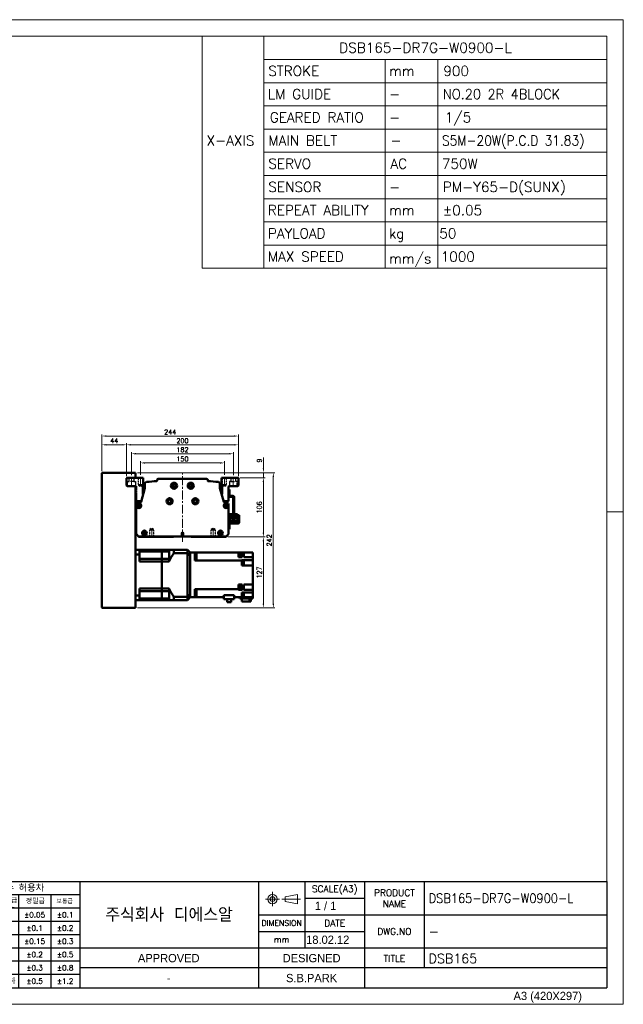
# Model space of a CAD drawing. Header units: millimetres. Extents: x 46891 to 51038, y 6223 to 10291.
# Tile 5 of 5: x 49959 to 51038, y 8529 to 10291. Entities that reach past the tile are written whole.
import ezdxf
from ezdxf.enums import TextEntityAlignment as Align

# ---------------------------------------------------------------- set-up
doc = ezdxf.new("R2010")
doc.units = ezdxf.units.MM
doc.header["$LTSCALE"] = 0.5
for name, pattern in [('CENTER', [50.8, 31.75, -6.35, 6.35, -6.35]), ('HIDDEN', [9.525, 6.35, -3.175]), ('HIDDENX2', [19.05, 12.7, -6.35])]:
    doc.linetypes.add(name, pattern=pattern)
doc.layers.get('0').update_dxf_attribs({"lineweight": 20})
for name, color, linetype, lineweight in [('1', 1, 'CENTER', 13), ('4', 4, 'Continuous', 13), ('외형선(ISO)', 7, 'Continuous', 50)]:
    doc.layers.add(name, color=color, linetype=linetype, lineweight=lineweight)
doc.layers.add('2', color=2, linetype='HIDDENX2')
doc.layers.add('3', color=3, linetype='Continuous')
doc.styles.add('ACISOGDT', font='amgdt.shx')
doc.styles.add('DSR TEXT', font='romans.shx', dxfattribs={"bigfont": 'whgtxt.shx'})
doc.styles.get("Standard").update_dxf_attribs({"font": 'romans.shx', "bigfont": 'whgtxt.shx'})
doc.dimstyles.new('DSR', dxfattribs={"dimscale": 2, "dimtxt": 3, "dimasz": 3, "dimexe": 0.5, "dimexo": 0.5, "dimgap": 0.5, "dimtad": 1, "dimdsep": 46, "dimtxsty": 'Standard', "dimcen": 2.5, "dimclrd": 4, "dimclre": 4, "dimclrt": 2, "dimadec": 0, "dimazin": 2, "dimtfac": 1, "dimtmove": 0, "dimatfit": 3, "dimfxl": 0, "dimlwd": -1, "dimlwe": -1, "dimarcsym": 0})

# ---------------------------------------------------------------- blocks, each defined once
blk = doc.blocks.new('A$C13F00394')
for p, q in [((109.11, 28.14), (105.34, 27.43)), ((105.34, 27.43), (105.34, 26.01)), ((109.11, 25.3), (109.11, 28.14)), ((-202.34, 25.67), (-191.42, 25.67)), ((-202.34, 25.3), (-191.42, 25.3)), ((105.34, 26.01), (109.11, 25.3))]:
    blk.add_line(p, q)
for radius in [1.42, 0.71]:
    blk.add_circle((101.56, 26.76), radius)
at = {"layer": '1'}
for p, q in [((103.69, 26.76), (99.44, 26.76)), ((101.56, 28.89), (101.56, 24.63)), ((104.41, 26.76), (110.04, 26.76))]:
    blk.add_line(p, q, dxfattribs=at)
at = {"layer": '3'}
for p, q in [((0, 32), (-207.68, 32)), ((0, 32), (202.32, 32)), ((0, 32), (0, 0)), ((43.43, 32), (43.43, 0)), ((97.32, 32), (97.32, 12)), ((111.32, 32), (111.32, 12)), ((129.32, 32), (129.32, 0)), ((147.32, 32), (147.32, 6)), ((202.32, 32), (202.32, 0)), ((0, 28), (25, 24)), ((43.43, 28), (0, 28)), ((25, 28), (25, 0)), ((34.7, 28), (34.7, 0)), ((111.32, 27), (129.32, 27)), ((43.43, 24), (0, 24)), ((97.32, 22), (202.32, 22)), ((43.43, 20), (0, 20)), ((43.43, 16), (0, 16)), ((97.32, 17), (129.32, 17)), ((0, 12), (129.32, 12)), ((97.32, 12), (97.32, 0)), ((129.32, 12), (202.32, 12)), ((43.43, 8), (0, 8)), ((97.32, 6), (43.43, 6)), ((129.32, 6), (97.32, 6)), ((202.32, 6), (129.32, 6)), ((43.43, 4), (0, 4)), ((0, 0), (202.32, 0))]:
    blk.add_line(p, q, dxfattribs=at)
at = {"color": 0, "style": 'DSR TEXT'}
for s, height, p in [('조립 치수 허용차', 2, (11.97, 29.02)), ('등급', 1.5, (20.77, 25.52)), ('정밀급', 1.5, (27.18, 25.37)), ('보통급', 1.3, (36.41, 25.38)), ('치수 구분', 1.5, (0.69, 24.78)), (' 0.5 초과 6 이하', 1.6, (0.56, 21.19)), (' 6 초과 30 이하', 1.6, (0.49, 17.19)), (' 30 초과 120 이하', 1.6, (0.49, 13.19)), (' 120 초과 315 이하', 1.6, (0.49, 9.19)), (' 315 초과 1000 이하', 1.6, (0.49, 5.19)), (' 1000 초과 2000 이하', 1.6, (0.49, 1.19))]:
    blk.add_text(s, height=height, dxfattribs=at).set_placement(p)
at = {"color": 7, "style": 'ACISOGDT'}
for s, p in [('APPROVED', (70.28, 8.93)), ('DESIGNED', (113.35, 8.93))]:
    blk.add_text(s, height=2.5, dxfattribs=at).set_placement(p, align=Align.MIDDLE_CENTER)
at = {"color": 7, "attachment_point": 5, "style": 'DSR TEXT'}
for s, insert, char_height in [('SCALE(A3)', (120.32, 29.5), 2), ('PRODUCT\\PNAME', (138.32, 27), 2), ('주식회사 디에스알', (70.37, 22), 4.2), ('DIMENSION', (104.32, 19.5), 1.7), ('DATE', (120.32, 19.5), 2), ('DWG.NO', (138.32, 17), 2), ('mm', (104.32, 14.5), 1.8), ('TITLE', (138.32, 8.83), 2)]:
    blk.add_mtext(s, dxfattribs=dict(at, insert=insert, char_height=char_height))
at = {"color": 0, "char_height": 1.6, "attachment_point": 5, "style": 'DSR TEXT'}
for s, insert in [('%%P0.05', (29.85, 22)), ('%%P0.1', (39.07, 22)), ('%%P0.1', (29.85, 18)), ('%%P0.2', (39.07, 18)), ('%%P0.15', (29.85, 14)), ('%%P0.3', (39.07, 14)), ('%%P0.2', (29.85, 10)), ('%%P0.5', (39.07, 10)), ('%%P0.3', (29.85, 6)), ('%%P0.8', (39.07, 6)), ('%%P0.5', (29.85, 2)), ('%%P1.2', (39.07, 2))]:
    blk.add_mtext(s, dxfattribs=dict(at, insert=insert))
at = {"layer": '4', "color": 0, "style": 'DSR TEXT'}
blk.add_text('NOTE', height=3, dxfattribs=at).set_placement((-202.39, 26.38))
blk = doc.blocks.new('A$C1C1952E1')
for p, q in [((293, 292), (293, 222)), ((311.67, 292), (311.67, 222)), ((311.67, 285), (415, 285)), ((348.18, 285), (348.18, 222)), ((364.13, 285), (364.13, 222)), ((311.67, 278), (415, 278)), ((311.67, 271), (415, 271)), ((311.67, 264), (415, 264)), ((311.67, 257), (415, 257)), ((311.67, 250), (415, 250)), ((311.67, 243), (415, 243)), ((311.67, 236), (415, 236)), ((311.67, 229), (415, 229)), ((293, 222), (415, 222))]:
    blk.add_line(p, q)
at = {"color": 1}
blk.add_lwpolyline([(0, 0), (420, 0), (420, 297), (0, 297)], close=True, dxfattribs=at)
at = {"color": 3}
blk.add_lwpolyline([(5, 5), (415, 5), (415, 292), (5, 292)], close=True, dxfattribs=at)
at = {"color": 7, "style": 'ACISOGDT'}
blk.add_text('A3 (420X297)', height=2.5, dxfattribs=at).set_placement((386.91, 1.28))
blk = doc.blocks.new('*D72')
at = {"color": 1, "linetype": 'ByBlock'}
for p, q in [((50174.7, 9476.3), (50174.7, 9500.7)), ((50316.9, 9497.7), (50182.5, 9497.7)), ((50324.7, 9476.3), (50324.7, 9500.7))]:
    blk.add_line(p, q, dxfattribs=at)
at = {"color": 1}
for points in [[(50182.5, 9499), (50182.5, 9496.4), (50174.7, 9497.7)], [(50316.9, 9499), (50316.9, 9496.4), (50324.7, 9497.7)]]:
    blk.add_solid(points, dxfattribs=at)
at = {"layer": 'Defpoints', "color": 0}
for p in [(50174.7, 9497.7), (50174.7, 9472.7), (50324.7, 9472.7)]:
    blk.add_point(p, dxfattribs=at)
at = {"color": 3, "insert": (50249.7, 9504.9), "char_height": 8.4, "attachment_point": 5, "style": 'DSR TEXT'}
blk.add_mtext('150', dxfattribs=at)
blk = doc.blocks.new('*D73')
at = {"color": 1, "linetype": 'ByBlock'}
for p, q in [((50158.7, 9475.8), (50158.7, 9517.1)), ((50332.9, 9514.1), (50166.5, 9514.1)), ((50340.7, 9475.8), (50340.7, 9517.1))]:
    blk.add_line(p, q, dxfattribs=at)
at = {"color": 1}
for points in [[(50166.5, 9515.4), (50166.5, 9512.8), (50158.7, 9514.1)], [(50332.9, 9515.4), (50332.9, 9512.8), (50340.7, 9514.1)]]:
    blk.add_solid(points, dxfattribs=at)
at = {"layer": 'Defpoints', "color": 0}
for p in [(50158.7, 9514.1), (50158.7, 9472.2), (50340.7, 9472.2)]:
    blk.add_point(p, dxfattribs=at)
at = {"color": 3, "insert": (50249.7, 9521.3), "char_height": 8.4, "attachment_point": 5, "style": 'DSR TEXT'}
blk.add_mtext('182', dxfattribs=at)
blk = doc.blocks.new('*D74')
at = {"color": 1, "linetype": 'ByBlock'}
for p, q in [((50149.7, 9473.8), (50149.7, 9533.1)), ((50349.7, 9473.8), (50349.7, 9533.1)), ((50341.9, 9530.1), (50157.5, 9530.1))]:
    blk.add_line(p, q, dxfattribs=at)
at = {"color": 1}
for points in [[(50157.5, 9531.4), (50157.5, 9528.8), (50149.7, 9530.1)], [(50341.9, 9531.4), (50341.9, 9528.8), (50349.7, 9530.1)]]:
    blk.add_solid(points, dxfattribs=at)
at = {"layer": 'Defpoints', "color": 0}
for p in [(50149.7, 9530.1), (50149.7, 9470.2), (50349.7, 9470.2)]:
    blk.add_point(p, dxfattribs=at)
at = {"color": 3, "insert": (50249.7, 9537.3), "char_height": 8.4, "attachment_point": 5, "style": 'DSR TEXT'}
blk.add_mtext('200', dxfattribs=at)
blk = doc.blocks.new('*D75')
at = {"color": 1, "linetype": 'ByBlock'}
for p, q in [((50105.7, 9482.8), (50105.7, 9533.1)), ((50149.7, 9473.8), (50149.7, 9533.1)), ((50141.9, 9530.1), (50113.5, 9530.1))]:
    blk.add_line(p, q, dxfattribs=at)
at = {"color": 1}
for points in [[(50113.5, 9531.4), (50113.5, 9528.8), (50105.7, 9530.1)], [(50141.9, 9531.4), (50141.9, 9528.8), (50149.7, 9530.1)]]:
    blk.add_solid(points, dxfattribs=at)
at = {"layer": 'Defpoints', "color": 0}
for p in [(50105.7, 9530.1), (50105.7, 9479.2), (50149.7, 9470.2)]:
    blk.add_point(p, dxfattribs=at)
at = {"color": 3, "insert": (50127.7, 9537.3), "char_height": 8.4, "attachment_point": 5, "style": 'DSR TEXT'}
blk.add_mtext('44', dxfattribs=at)
blk = doc.blocks.new('*D76')
at = {"color": 1, "linetype": 'ByBlock'}
for p, q in [((50105.7, 9482.8), (50105.7, 9548.8)), ((50349.7, 9473.8), (50349.7, 9548.8)), ((50113.5, 9545.8), (50341.9, 9545.8))]:
    blk.add_line(p, q, dxfattribs=at)
at = {"color": 1}
for points in [[(50113.5, 9547.1), (50113.5, 9544.5), (50105.7, 9545.8)], [(50341.9, 9547.1), (50341.9, 9544.5), (50349.7, 9545.8)]]:
    blk.add_solid(points, dxfattribs=at)
at = {"layer": 'Defpoints', "color": 0}
for p in [(50349.7, 9545.8), (50105.7, 9479.2), (50349.7, 9470.2)]:
    blk.add_point(p, dxfattribs=at)
at = {"color": 3, "insert": (50227.7, 9553), "char_height": 8.4, "attachment_point": 5, "style": 'DSR TEXT'}
blk.add_mtext('244', dxfattribs=at)
blk = doc.blocks.new('*D77')
at = {"color": 1, "linetype": 'ByBlock'}
for p, q in [((50352.3, 9471.2), (50397.4, 9471.2)), ((50394.4, 9463.4), (50394.4, 9373)), ((50330.8, 9365.2), (50397.4, 9365.2))]:
    blk.add_line(p, q, dxfattribs=at)
at = {"color": 1}
for points in [[(50393.1, 9463.4), (50395.7, 9463.4), (50394.4, 9471.2)], [(50393.1, 9373), (50395.7, 9373), (50394.4, 9365.2)]]:
    blk.add_solid(points, dxfattribs=at)
at = {"layer": 'Defpoints', "color": 0}
for p in [(50348.7, 9471.2), (50327.2, 9365.2), (50394.4, 9365.2)]:
    blk.add_point(p, dxfattribs=at)
at = {"color": 3, "insert": (50387.2, 9418.2), "char_height": 8.4, "attachment_point": 5, "rotation": 90, "style": 'DSR TEXT'}
blk.add_mtext('106', dxfattribs=at)
blk = doc.blocks.new('*D78')
at = {"color": 1, "linetype": 'ByBlock'}
for p, q in [((50330.8, 9365.2), (50397.4, 9365.2)), ((50394.4, 9357.4), (50394.4, 9246)), ((50169.3, 9238.2), (50397.4, 9238.2))]:
    blk.add_line(p, q, dxfattribs=at)
at = {"color": 1}
for points in [[(50393.1, 9357.4), (50395.7, 9357.4), (50394.4, 9365.2)], [(50393.1, 9246), (50395.7, 9246), (50394.4, 9238.2)]]:
    blk.add_solid(points, dxfattribs=at)
at = {"layer": 'Defpoints', "color": 0}
for p in [(50327.2, 9365.2), (50165.7, 9238.2), (50394.4, 9238.2)]:
    blk.add_point(p, dxfattribs=at)
at = {"color": 3, "insert": (50387.2, 9301.7), "char_height": 8.4, "attachment_point": 5, "rotation": 90, "style": 'DSR TEXT'}
blk.add_mtext('127', dxfattribs=at)
blk = doc.blocks.new('*D79')
at = {"color": 1, "linetype": 'ByBlock'}
for p, q in [((50394.5, 9488), (50394.5, 9507.5)), ((50169.3, 9480.2), (50397.5, 9480.2)), ((50394.5, 9471.2), (50394.5, 9480.2)), ((50352.3, 9471.2), (50397.5, 9471.2)), ((50394.5, 9463.4), (50394.5, 9455.6))]:
    blk.add_line(p, q, dxfattribs=at)
at = {"color": 1}
for points in [[(50393.2, 9488), (50395.8, 9488), (50394.5, 9480.2)], [(50393.2, 9463.4), (50395.8, 9463.4), (50394.5, 9471.2)]]:
    blk.add_solid(points, dxfattribs=at)
at = {"layer": 'Defpoints', "color": 0}
for p in [(50165.7, 9480.2), (50394.5, 9480.2), (50348.7, 9471.2)]:
    blk.add_point(p, dxfattribs=at)
at = {"color": 3, "insert": (50387.3, 9501.9), "char_height": 8.4, "attachment_point": 5, "rotation": 90, "style": 'DSR TEXT'}
blk.add_mtext('9', dxfattribs=at)
blk = doc.blocks.new('*D80')
at = {"color": 1, "linetype": 'ByBlock'}
for p, q in [((50169.3, 9480.2), (50415.2, 9480.2)), ((50412.2, 9472.4), (50412.2, 9246)), ((50169.3, 9238.2), (50415.2, 9238.2))]:
    blk.add_line(p, q, dxfattribs=at)
at = {"color": 1}
for points in [[(50410.9, 9472.4), (50413.5, 9472.4), (50412.2, 9480.2)], [(50410.9, 9246), (50413.5, 9246), (50412.2, 9238.2)]]:
    blk.add_solid(points, dxfattribs=at)
at = {"layer": 'Defpoints', "color": 0}
for p in [(50165.7, 9480.2), (50165.7, 9238.2), (50412.2, 9238.2)]:
    blk.add_point(p, dxfattribs=at)
at = {"color": 3, "insert": (50405, 9359.2), "char_height": 8.4, "attachment_point": 5, "rotation": 90, "style": 'DSR TEXT'}
blk.add_mtext('242', dxfattribs=at)

msp = doc.modelspace()

# ---------------------------------------------------------------- linework, layer by layer
at = {"color": 2, "linetype": 'HIDDEN'}
for p, q in [((50170.65988, 9471.23276), (50170.65988, 9459.23276)), ((50171.25988, 9470.63276), (50170.65988, 9471.23276)), ((50171.25988, 9470.63276), (50178.05988, 9470.63276)), ((50171.25988, 9470.63276), (50171.25988, 9457.23276)), ((50178.05988, 9470.63276), (50178.65988, 9471.23276)), ((50178.05988, 9470.63276), (50178.05988, 9457.23276)), ((50178.65988, 9471.23276), (50178.65988, 9459.23276)), ((50320.65988, 9471.23276), (50320.65988, 9459.23276)), ((50321.25988, 9470.63276), (50320.65988, 9471.23276)), ((50321.25988, 9470.63276), (50328.05988, 9470.63276)), ((50321.25988, 9470.63276), (50321.25988, 9457.23276)), ((50328.05988, 9470.63276), (50328.65988, 9471.23276)), ((50328.05988, 9470.63276), (50328.05988, 9457.23276)), ((50328.65988, 9471.23276), (50328.65988, 9459.23276)), ((50170.65988, 9459.23276), (50178.65988, 9459.23276)), ((50170.65988, 9459.23276), (50171.25988, 9458.19353)), ((50171.25988, 9457.23276), (50178.05988, 9457.23276)), ((50171.25988, 9457.23276), (50174.65988, 9455.26977)), ((50178.05988, 9457.23276), (50174.65988, 9455.26977)), ((50178.65988, 9459.23276), (50178.05988, 9458.19353)), ((50320.65988, 9459.23276), (50328.65988, 9459.23276)), ((50320.65988, 9459.23276), (50321.25988, 9458.19353)), ((50321.25988, 9457.23276), (50328.05988, 9457.23276)), ((50321.25988, 9457.23276), (50324.65988, 9455.26977)), ((50328.05988, 9457.23276), (50324.65988, 9455.26977)), ((50328.65988, 9459.23276), (50328.05988, 9458.19353)), ((50190.65988, 9377.23276), (50191.25988, 9378.27199)), ((50190.65988, 9377.23276), (50198.65988, 9377.23276)), ((50190.65988, 9365.23276), (50190.65988, 9377.23276)), ((50191.25988, 9379.23276), (50194.65988, 9381.19575)), ((50191.25988, 9379.23276), (50198.05988, 9379.23276)), ((50191.25988, 9365.83276), (50191.25988, 9379.23276)), ((50198.05988, 9379.23276), (50194.65988, 9381.19575)), ((50198.05988, 9365.83276), (50198.05988, 9379.23276)), ((50198.65988, 9377.23276), (50198.05988, 9378.27199)), ((50198.65988, 9365.23276), (50198.65988, 9377.23276)), ((50300.65988, 9377.23276), (50301.25988, 9378.27199)), ((50308.65988, 9377.23276), (50300.65988, 9377.23276)), ((50300.65988, 9365.23276), (50300.65988, 9377.23276)), ((50301.25988, 9379.23276), (50304.65988, 9381.19575)), ((50308.05988, 9379.23276), (50301.25988, 9379.23276)), ((50301.25988, 9365.83276), (50301.25988, 9379.23276)), ((50308.05988, 9379.23276), (50304.65988, 9381.19575)), ((50308.05988, 9365.83276), (50308.05988, 9379.23276)), ((50308.65988, 9377.23276), (50308.05988, 9378.27199)), ((50308.65988, 9365.23276), (50308.65988, 9377.23276)), ((50191.25988, 9365.83276), (50190.65988, 9365.23276)), ((50191.25988, 9365.83276), (50198.05988, 9365.83276)), ((50198.05988, 9365.83276), (50198.65988, 9365.23276)), ((50301.25988, 9365.83276), (50300.65988, 9365.23276)), ((50308.05988, 9365.83276), (50301.25988, 9365.83276)), ((50308.05988, 9365.83276), (50308.65988, 9365.23276))]:
    msp.add_line(p, q, dxfattribs=at)
at = {"color": 1, "linetype": 'CENTER'}
for p, q in [((50174.65988, 9472.66831), (50174.65988, 9454.1036)), ((50324.65988, 9472.66831), (50324.65988, 9454.1036)), ((50194.65988, 9363.79722), (50194.65988, 9382.36192)), ((50304.65988, 9363.79722), (50304.65988, 9382.36192))]:
    msp.add_line(p, q, dxfattribs=at)
at = {"color": 1}
msp.add_line((51038.06932, 9409.88267), (51008.40982, 9409.88267), dxfattribs=at)
at = {"layer": '1'}
for p, q in [((50249.65988, 9356.23276), (50249.65988, 9479.23276)), ((50158.65988, 9455.23276), (50158.65988, 9472.23276)), ((50340.65988, 9455.23276), (50340.65988, 9472.23276))]:
    msp.add_line(p, q, dxfattribs=at)
at = {"layer": '2'}
for p, q in [((50151.65988, 9464.73276), (50154.40988, 9464.73276)), ((50151.65988, 9456.23276), (50151.65988, 9464.73276)), ((50154.40988, 9464.73276), (50154.40988, 9471.23276)), ((50162.90988, 9464.73276), (50154.40988, 9464.73276)), ((50162.90988, 9471.23276), (50162.90988, 9464.73276)), ((50162.90988, 9464.73276), (50165.65988, 9464.73276)), ((50165.65988, 9464.73276), (50165.65988, 9456.23276)), ((50336.40988, 9464.73276), (50333.65988, 9464.73276)), ((50333.65988, 9464.73276), (50333.65988, 9456.23276)), ((50336.40988, 9471.23276), (50336.40988, 9464.73276)), ((50336.40988, 9464.73276), (50344.90988, 9464.73276)), ((50344.90988, 9464.73276), (50344.90988, 9471.23276)), ((50347.65988, 9464.73276), (50344.90988, 9464.73276)), ((50347.65988, 9456.23276), (50347.65988, 9464.73276)), ((50249.65988, 9373.73491), (50247.15988, 9372.23276)), ((50252.15988, 9372.23276), (50249.65988, 9373.73491)), ((50247.15988, 9372.23276), (50247.15988, 9366.23276)), ((50252.15988, 9372.23276), (50247.15988, 9372.23276)), ((50252.15988, 9366.23276), (50252.15988, 9372.23276))]:
    msp.add_line(p, q, dxfattribs=at)
at = {"layer": '3'}
for p in [(51008.40982, 8748.47582), (49808.28287, 8558.65502)]:
    msp.add_line(p, (51008.40982, 8558.65502), dxfattribs=at)
at = {"layer": '외형선(ISO)'}
for p, q in [((50105.65988, 9239.23276), (50105.65988, 9479.23276)), ((50106.65988, 9480.23276), (50165.65988, 9480.23276)), ((50165.65988, 9479.23276), (50165.65988, 9480.23276)), ((50165.65988, 9471.23276), (50165.65988, 9479.23276)), ((50149.65988, 9470.23276), (50150.65988, 9471.23276)), ((50149.65988, 9457.23276), (50149.65988, 9470.23276)), ((50150.65988, 9471.23276), (50179.65988, 9471.23276)), ((50179.65988, 9471.23276), (50179.65988, 9456.5573)), ((50204.43247, 9465.72004), (50204.43247, 9467.23276)), ((50206.43247, 9469.23276), (50292.88729, 9469.23276)), ((50294.88729, 9467.23276), (50294.88729, 9465.72004)), ((50319.65988, 9456.5573), (50319.65988, 9471.23276)), ((50319.65988, 9471.23276), (50348.65988, 9471.23276)), ((50348.65988, 9471.23276), (50349.65988, 9470.23276)), ((50349.65988, 9470.23276), (50349.65988, 9457.23276)), ((50150.65988, 9456.23276), (50149.65988, 9457.23276)), ((50166.15988, 9456.23276), (50150.65988, 9456.23276)), ((50165.65988, 9239.23276), (50165.65988, 9456.23276)), ((50167.15988, 9448.73276), (50167.15988, 9455.23276)), ((50167.65988, 9448.23276), (50167.15988, 9448.73276)), ((50167.15988, 9447.73276), (50167.65988, 9448.23276)), ((50167.15988, 9446.73276), (50167.15988, 9447.73276)), ((50167.65988, 9446.23276), (50167.15988, 9446.73276)), ((50167.15988, 9445.73276), (50167.65988, 9446.23276)), ((50167.15988, 9444.73276), (50167.15988, 9445.73276)), ((50167.65988, 9444.23276), (50167.15988, 9444.73276)), ((50167.15988, 9443.73276), (50167.65988, 9444.23276)), ((50167.15988, 9430.23276), (50167.15988, 9443.73276)), ((50175.89952, 9428.15583), (50182.59322, 9452.55946)), ((50178.65988, 9453.5573), (50178.65988, 9442.23276)), ((50178.65988, 9449.23276), (50181.68074, 9449.23276)), ((50182.65988, 9452.91844), (50182.65988, 9460.69588)), ((50316.65988, 9460.69588), (50316.65988, 9452.91844)), ((50316.72653, 9452.55946), (50323.42024, 9428.15582)), ((50320.65988, 9442.23276), (50320.65988, 9453.5573)), ((50332.15988, 9448.73276), (50331.65988, 9448.23276)), ((50331.65988, 9448.23276), (50332.15988, 9447.73276)), ((50332.15988, 9446.73276), (50331.65988, 9446.23276)), ((50331.65988, 9446.23276), (50332.15988, 9445.73276)), ((50332.15988, 9444.73276), (50331.65988, 9444.23276)), ((50331.65988, 9444.23276), (50332.15988, 9443.73276)), ((50332.15988, 9455.23276), (50332.15988, 9448.73276)), ((50332.15988, 9450.23276), (50333.75988, 9450.23276)), ((50332.15988, 9447.73276), (50332.15988, 9448.73276)), ((50332.15988, 9447.73276), (50332.15988, 9446.73276)), ((50332.15988, 9445.73276), (50332.15988, 9446.73276)), ((50332.15988, 9445.73276), (50332.15988, 9444.73276)), ((50332.15988, 9443.73276), (50332.15988, 9444.73276)), ((50332.15988, 9443.73276), (50332.15988, 9430.23276)), ((50348.65988, 9456.23276), (50333.15988, 9456.23276)), ((50333.75988, 9450.23276), (50333.75988, 9438.83276)), ((50349.65988, 9457.23276), (50348.65988, 9456.23276)), ((50174.65988, 9429.23276), (50168.15988, 9429.23276)), ((50170.15988, 9426.23276), (50173.09948, 9426.23276)), ((50331.15988, 9429.23276), (50324.65988, 9429.23276)), ((50326.22028, 9426.23276), (50329.15988, 9426.23276)), ((50333.75988, 9438.83276), (50332.22027, 9438.83276)), ((50340.05988, 9438.83276), (50334.25988, 9438.83276)), ((50334.25988, 9437.23276), (50340.05988, 9437.23276)), ((50340.55988, 9436.73276), (50340.55988, 9401.23276)), ((50342.15988, 9401.23276), (50342.15988, 9436.73276)), ((50167.15988, 9371.4754), (50167.15988, 9423.23276)), ((50332.15988, 9423.23276), (50332.15988, 9371.4754)), ((50165.65988, 9393.23276), (50167.15988, 9393.23276)), ((50334.15986, 9390.83293), (50349.05986, 9390.83295)), ((50334.45985, 9405.73293), (50338.15985, 9405.73293)), ((50334.45987, 9393.33293), (50334.45985, 9405.73293)), ((50334.45987, 9393.33293), (50334.45987, 9390.83293)), ((50334.45987, 9393.33293), (50336.45987, 9393.33293)), ((50336.45987, 9393.33293), (50345.85987, 9393.33295)), ((50338.15985, 9405.73293), (50338.15986, 9396.33293)), ((50344.15986, 9397.33295), (50338.15986, 9397.33293)), ((50338.15986, 9397.03293), (50344.15986, 9397.03295)), ((50344.15986, 9396.33295), (50338.15986, 9396.33293)), ((50340.55988, 9401.23276), (50342.15988, 9401.23276)), ((50344.15985, 9405.73295), (50347.85985, 9405.73295)), ((50344.15986, 9396.33295), (50344.15985, 9405.73295)), ((50345.85987, 9393.33295), (50347.85987, 9393.33295)), ((50347.85985, 9405.73295), (50347.85987, 9393.33295)), ((50347.85987, 9390.83295), (50347.85987, 9393.33295)), ((50349.55983, 9404.23296), (50351.15983, 9404.23296)), ((50349.55983, 9404.23296), (50349.55984, 9401.23296)), ((50349.55986, 9391.33296), (50349.55984, 9401.23296)), ((50351.15984, 9401.23296), (50351.15983, 9404.23296)), ((50351.15984, 9401.23296), (50351.15986, 9391.23296)), ((50333.75988, 9379.23292), (50332.15988, 9379.23292)), ((50333.75986, 9388.73292), (50333.75987, 9382.23292)), ((50333.75988, 9379.23292), (50333.75987, 9382.23292)), ((50349.15986, 9389.23295), (50334.25986, 9389.23293)), ((50171.15988, 9366.23276), (50168.03856, 9369.35408)), ((50172.15988, 9365.23276), (50171.15988, 9366.23276)), ((50328.15988, 9366.23276), (50171.15988, 9366.23276)), ((50233.65988, 9365.23276), (50172.15988, 9365.23276)), ((50234.51343, 9366.08632), (50233.65988, 9365.23276)), ((50265.65988, 9365.23276), (50264.80633, 9366.08632)), ((50327.15988, 9365.23276), (50265.65988, 9365.23276)), ((50328.15988, 9366.23276), (50327.15988, 9365.23276)), ((50331.2812, 9369.35408), (50328.15988, 9366.23276)), ((50165.65988, 9342.23276), (50172.65988, 9342.23276)), ((50172.65988, 9342.23276), (50172.65988, 9333.82511)), ((50212.65988, 9342.23276), (50172.65988, 9342.23276)), ((50172.65988, 9339.28498), (50212.65988, 9339.28498)), ((50212.65988, 9339.28498), (50212.65988, 9342.23276)), ((50212.65988, 9342.23276), (50212.65988, 9339.28498)), ((50212.65988, 9342.23276), (50234.20988, 9342.23276)), ((50212.65988, 9332.58776), (50212.65988, 9339.28498)), ((50212.65988, 9332.58776), (50212.65988, 9339.28498)), ((50212.65988, 9339.28498), (50225.65988, 9339.28498)), ((50225.65988, 9342.23276), (50225.65988, 9339.28498)), ((50225.65988, 9326.08776), (50225.65988, 9339.28498)), ((50234.20988, 9342.23276), (50234.20988, 9336.23536)), ((50234.20988, 9342.23276), (50258.65988, 9342.23276)), ((50258.65988, 9336.23536), (50258.65988, 9342.23276)), ((50263.65988, 9337.23276), (50258.65988, 9342.23276)), ((50349.65988, 9337.45266), (50349.65988, 9337.23276)), ((50349.65988, 9337.45266), (50350.65988, 9337.45266)), ((50350.65988, 9329.85266), (50350.65988, 9337.45266)), ((50165.65988, 9333.82511), (50172.65988, 9333.82511)), ((50172.65988, 9321.23276), (50172.65988, 9333.82511)), ((50172.65988, 9326.08776), (50212.65988, 9326.08776)), ((50212.65988, 9321.23276), (50172.65988, 9321.23276)), ((50212.65988, 9326.08776), (50212.65988, 9332.58776)), ((50212.65988, 9326.08776), (50212.65988, 9332.58776)), ((50212.65988, 9321.23276), (50212.65988, 9326.08776)), ((50212.65988, 9326.08776), (50212.65988, 9321.23276)), ((50212.65988, 9326.08776), (50225.65988, 9326.08776)), ((50212.65988, 9273.23276), (50212.65988, 9321.23276)), ((50212.65988, 9273.23276), (50212.65988, 9321.23276)), ((50212.65988, 9321.23276), (50225.65988, 9321.23276)), ((50225.65988, 9326.08776), (50225.65988, 9321.23276)), ((50234.20988, 9336.23536), (50258.65988, 9336.23536)), ((50258.65988, 9258.23017), (50258.65988, 9336.23536)), ((50263.65988, 9337.23276), (50271.65988, 9337.23276)), ((50263.65988, 9337.23276), (50263.65988, 9337.14467)), ((50263.65988, 9337.14467), (50263.65988, 9331.33979)), ((50263.65988, 9331.33979), (50263.65988, 9331.23644)), ((50263.65988, 9263.22909), (50263.65988, 9331.23644)), ((50263.65988, 9330.23276), (50263.65988, 9264.23276)), ((50274.65988, 9337.23276), (50271.65988, 9337.23276)), ((50271.65988, 9330.23276), (50271.65988, 9337.23276)), ((50274.65988, 9332.09704), (50271.65988, 9332.09704)), ((50271.65988, 9322.89033), (50271.65988, 9330.23276)), ((50274.65988, 9323.30964), (50271.65988, 9323.30964)), ((50274.65988, 9322.89033), (50271.65988, 9322.89033)), ((50274.65988, 9337.23276), (50274.65988, 9328.67661)), ((50274.65988, 9337.23276), (50349.65988, 9337.23276)), ((50274.65988, 9323.56543), (50274.65988, 9328.67661)), ((50274.65988, 9323.56543), (50274.65988, 9322.89895)), ((50274.65988, 9322.89895), (50274.65988, 9322.89033)), ((50274.65988, 9322.89895), (50356.15988, 9322.89895)), ((50349.65988, 9328.7937), (50349.65988, 9337.23276)), ((50349.65988, 9329.85266), (50350.65988, 9329.85266)), ((50349.65988, 9328.7937), (50351.65988, 9328.7937)), ((50351.65988, 9337.23276), (50350.65988, 9337.23276)), ((50350.65988, 9337.15266), (50353.25988, 9337.15266)), ((50350.65988, 9330.15266), (50353.25988, 9330.15266)), ((50351.65988, 9337.23276), (50356.65988, 9337.23276)), ((50351.65988, 9337.23276), (50351.65988, 9337.15266)), ((50351.65988, 9328.83276), (50351.65988, 9330.15266)), ((50351.65988, 9328.83276), (50351.65988, 9328.7937)), ((50351.65988, 9328.83276), (50356.65988, 9328.83276)), ((50353.25988, 9330.15266), (50353.25988, 9337.15266)), ((50356.15988, 9323.59987), (50375.65988, 9323.59987)), ((50356.15988, 9323.59987), (50356.15988, 9323.56543)), ((50356.15988, 9322.89895), (50356.15988, 9323.56543)), ((50356.15988, 9322.89895), (50356.15988, 9313.93276)), ((50356.65988, 9321.43134), (50356.15988, 9321.43134)), ((50356.65988, 9337.23276), (50359.65988, 9337.23276)), ((50356.65988, 9337.23276), (50356.65988, 9328.83276)), ((50356.65988, 9315.43134), (50356.65988, 9321.43134)), ((50357.35988, 9321.38134), (50356.65988, 9321.38134)), ((50357.35988, 9315.48134), (50357.35988, 9321.38134)), ((50359.35988, 9321.18134), (50357.35988, 9321.18134)), ((50359.35988, 9315.68134), (50359.35988, 9321.18134)), ((50375.65988, 9337.23276), (50359.65988, 9337.23276)), ((50359.65988, 9328.83276), (50359.65988, 9337.23276)), ((50359.65988, 9328.83276), (50375.65988, 9328.83276)), ((50375.65988, 9332.83276), (50375.65988, 9337.23276)), ((50375.65988, 9332.83276), (50375.65988, 9328.83276)), ((50375.65988, 9328.67661), (50375.65988, 9328.83276)), ((50375.65988, 9328.67661), (50375.65988, 9323.59987)), ((50375.65988, 9318.43276), (50375.65988, 9323.59987)), ((50356.65988, 9315.43134), (50356.15988, 9315.43134)), ((50356.15988, 9313.93276), (50375.65988, 9313.93276)), ((50357.35988, 9315.48134), (50356.65988, 9315.48134)), ((50359.35988, 9315.68134), (50357.35988, 9315.68134)), ((50375.65988, 9318.43276), (50375.65988, 9313.93276)), ((50375.65988, 9280.03276), (50375.65988, 9313.93276)), ((50172.65988, 9260.64041), (50172.65988, 9273.23276)), ((50212.65988, 9273.23276), (50172.65988, 9273.23276)), ((50172.65988, 9268.37776), (50212.65988, 9268.37776)), ((50212.65988, 9268.37776), (50212.65988, 9273.23276)), ((50212.65988, 9273.23276), (50212.65988, 9268.37776)), ((50212.65988, 9273.23276), (50225.65988, 9273.23276)), ((50212.65988, 9261.87776), (50212.65988, 9268.37776)), ((50212.65988, 9261.87776), (50212.65988, 9268.37776)), ((50212.65988, 9268.37776), (50225.65988, 9268.37776)), ((50225.65988, 9273.23276), (50225.65988, 9268.37776)), ((50225.65988, 9268.37776), (50225.65988, 9255.18054)), ((50274.65988, 9271.57519), (50271.65988, 9271.57519)), ((50271.65988, 9264.23276), (50271.65988, 9271.57519)), ((50274.65988, 9271.15588), (50271.65988, 9271.15588)), ((50274.65988, 9271.57519), (50274.65988, 9271.56657)), ((50274.65988, 9271.56657), (50274.65988, 9270.90009)), ((50349.65988, 9271.56657), (50274.65988, 9271.56657)), ((50274.65988, 9265.78892), (50274.65988, 9270.90009)), ((50351.65988, 9280.03419), (50349.65988, 9280.03419)), ((50349.65988, 9276.79607), (50349.65988, 9280.03419)), ((50349.65988, 9279.32214), (50350.65988, 9279.32214)), ((50349.65988, 9276.79607), (50349.65988, 9274.24822)), ((50349.65988, 9271.56657), (50349.65988, 9274.24822)), ((50349.65988, 9271.72214), (50350.65988, 9271.72214)), ((50349.65988, 9270.90813), (50349.65988, 9271.56657)), ((50351.65988, 9270.90813), (50349.65988, 9270.90813)), ((50350.65988, 9271.72214), (50350.65988, 9279.32214)), ((50350.65988, 9279.02214), (50353.25988, 9279.02214)), ((50350.65988, 9272.02214), (50353.25988, 9272.02214)), ((50351.65988, 9280.03419), (50351.65988, 9280.03276)), ((50356.65988, 9280.03276), (50351.65988, 9280.03276)), ((50351.65988, 9279.02214), (50351.65988, 9280.03276)), ((50351.65988, 9272.02214), (50351.65988, 9270.91082)), ((50351.65988, 9270.91082), (50351.65988, 9270.90813)), ((50356.65988, 9270.91082), (50351.65988, 9270.91082)), ((50353.25988, 9272.02214), (50353.25988, 9279.02214)), ((50356.65988, 9280.03276), (50356.65988, 9271.56657)), ((50356.65988, 9271.56657), (50359.65988, 9271.56657)), ((50356.65988, 9271.56657), (50356.65988, 9270.91082)), ((50359.65988, 9280.03276), (50375.65988, 9280.03276)), ((50359.65988, 9271.56657), (50359.65988, 9280.03276)), ((50359.65988, 9270.91082), (50359.65988, 9271.56657)), ((50359.65988, 9270.91082), (50375.65988, 9270.91082)), ((50375.65988, 9280.03276), (50375.65988, 9276.03276)), ((50375.65988, 9270.91082), (50375.65988, 9276.03276)), ((50375.65988, 9270.90009), (50375.65988, 9270.91082)), ((50375.65988, 9270.90009), (50375.65988, 9266.13276)), ((50165.65988, 9260.64041), (50172.65988, 9260.64041)), ((50165.65988, 9252.23276), (50172.65988, 9252.23276)), ((50172.65988, 9260.64041), (50172.65988, 9252.23276)), ((50172.65988, 9255.18054), (50212.65988, 9255.18054)), ((50212.65988, 9252.23276), (50172.65988, 9252.23276)), ((50212.65988, 9255.18054), (50212.65988, 9261.87776)), ((50212.65988, 9255.18054), (50212.65988, 9261.87776)), ((50212.65988, 9252.23276), (50212.65988, 9255.18054)), ((50212.65988, 9255.18054), (50212.65988, 9252.23276)), ((50212.65988, 9255.18054), (50225.65988, 9255.18054)), ((50212.65988, 9252.23276), (50234.20988, 9252.23276)), ((50225.65988, 9255.18054), (50225.65988, 9252.23276)), ((50234.20988, 9258.23017), (50234.20988, 9252.23276)), ((50234.20988, 9258.23017), (50258.65988, 9258.23017)), ((50234.20988, 9252.23276), (50258.65988, 9252.23276)), ((50258.65988, 9252.23276), (50258.65988, 9258.23017)), ((50258.65988, 9252.23276), (50263.65988, 9257.23276)), ((50263.65988, 9263.12573), (50263.65988, 9263.22909)), ((50263.65988, 9263.12573), (50263.65988, 9257.32085)), ((50263.65988, 9257.23276), (50263.65988, 9257.32085)), ((50263.65988, 9257.23276), (50271.65988, 9257.23276)), ((50271.65988, 9257.23276), (50271.65988, 9264.23276)), ((50274.65988, 9262.36848), (50271.65988, 9262.36848)), ((50271.65988, 9257.23276), (50274.65988, 9257.23276)), ((50274.65988, 9265.78892), (50274.65988, 9257.23276)), ((50323.75988, 9257.23276), (50274.65988, 9257.23276)), ((50342.30988, 9261.26131), (50323.75988, 9261.26131)), ((50323.75988, 9253.83276), (50323.75988, 9261.26131)), ((50323.75988, 9253.83276), (50342.30988, 9253.83276)), ((50329.53488, 9248.43276), (50329.53488, 9253.83276)), ((50336.98488, 9248.43276), (50336.98488, 9253.83276)), ((50342.30988, 9253.83276), (50342.30988, 9261.26131)), ((50342.30988, 9257.23276), (50356.15988, 9257.23276)), ((50349.65988, 9257.23276), (50349.65988, 9257.01286)), ((50349.65988, 9257.01286), (50350.65988, 9257.01286)), ((50350.65988, 9257.01286), (50350.65988, 9257.23276)), ((50352.15988, 9255.23276), (50352.15988, 9257.23276)), ((50375.65988, 9255.23276), (50352.15988, 9255.23276)), ((50355.7543, 9249.73276), (50355.7543, 9255.23276)), ((50369.64994, 9249.73276), (50355.7543, 9249.73276)), ((50375.65988, 9266.13276), (50356.15988, 9266.13276)), ((50356.15988, 9266.13276), (50356.15988, 9265.78892)), ((50356.15988, 9257.23276), (50356.15988, 9265.78892)), ((50356.65988, 9264.67182), (50356.15988, 9264.67182)), ((50356.65988, 9258.67182), (50356.15988, 9258.67182)), ((50375.65988, 9257.23276), (50356.15988, 9257.23276)), ((50356.65988, 9258.67182), (50356.65988, 9264.67182)), ((50357.35988, 9264.62182), (50356.65988, 9264.62182)), ((50357.35988, 9258.72182), (50356.65988, 9258.72182)), ((50357.35988, 9258.72182), (50357.35988, 9264.62182)), ((50359.35988, 9264.42182), (50357.35988, 9264.42182)), ((50359.35988, 9258.92182), (50357.35988, 9258.92182)), ((50359.35988, 9258.92182), (50359.35988, 9264.42182)), ((50369.64994, 9249.73276), (50369.64994, 9255.23276)), ((50371.96546, 9249.73276), (50369.64994, 9249.73276)), ((50371.96546, 9255.23276), (50371.96546, 9249.73276)), ((50375.65988, 9266.13276), (50375.65988, 9261.63276)), ((50375.65988, 9261.63276), (50375.65988, 9257.23276)), ((50375.65988, 9255.23276), (50375.65988, 9257.23276)), ((50165.65988, 9238.23276), (50106.65988, 9238.23276)), ((50165.65988, 9238.23276), (50165.65988, 9239.23276)), ((50336.98488, 9248.43276), (50329.53488, 9248.43276))]:
    msp.add_line(p, q, dxfattribs=at)
for centre, radius in [((50234.65988, 9456.73276), 5.5), ((50264.65988, 9456.73276), 5.5), ((50234.65988, 9456.73276), 3.3), ((50234.65988, 9456.73276), 2.4585), ((50264.65988, 9456.73276), 3.3), ((50264.65988, 9456.73276), 2.4585), ((50226.65988, 9429.23276), 5.5), ((50226.65988, 9429.23276), 3.3), ((50226.65988, 9429.23276), 2.9585), ((50272.65988, 9429.23276), 5.5), ((50272.65988, 9429.23276), 3.3), ((50272.65988, 9429.23276), 2.9585), ((50171.65988, 9421.23276), 4.25), ((50171.65988, 9421.23276), 2.25), ((50327.65988, 9421.23276), 4.25), ((50327.65988, 9421.23276), 2.25), ((50181.65988, 9372.23276), 4.25), ((50181.65988, 9372.23276), 2.25), ((50317.65988, 9372.23276), 4.25), ((50317.65988, 9372.23276), 2.25)]:
    msp.add_circle(centre, radius, dxfattribs=at)
for centre, radius, start, end in [((50106.65988, 9479.23276), 1, 90, 180), ((50185.65988, 9460.69588), 3, 95.80911533, 180), ((50235.65988, 8969.23276), 497, 93.6564443, 95.80911533), ((50203.93247, 9465.72004), 0.5, 273.65644439, 0), ((50206.43247, 9467.23276), 2, 89.99999994, 180), ((50292.88729, 9467.23276), 2, 0, 89.99999994), ((50295.38729, 9465.72004), 0.5, 180, 266.3435556), ((50263.65988, 8969.23276), 497, 84.19088456, 86.34355559), ((50313.65988, 9460.69588), 3, 0, 84.19088457), ((50166.15988, 9455.23276), 1, 0, 90), ((50183.65988, 9453.5573), 5, 143.13010235, 180), ((50181.65988, 9452.91844), 1, 338.96248892, 0), ((50317.65988, 9452.91844), 1, 180, 201.03751097), ((50315.65988, 9453.5573), 5, 0, 36.86989765), ((50333.15988, 9455.23276), 1, 90, 180), ((50168.15988, 9430.23276), 1, 180, 270), ((50170.15988, 9423.23276), 3, 89.99999994, 180), ((50173.09948, 9429.23276), 3, 269.99999994, 338.96248892), ((50174.65988, 9426.23276), 3, 61.42735458, 90), ((50179.65988, 9442.23276), 1, 180, 260.24123115), ((50319.65988, 9442.23276), 1, 279.75882445, 0), ((50324.65988, 9426.23276), 3, 90, 118.57262696), ((50326.22028, 9429.23276), 3, 201.03751097, 269.99999994), ((50329.15988, 9423.23276), 3, 0, 89.99999994), ((50331.15988, 9430.23276), 1, 270, 0), ((50334.25988, 9439.33276), 2.1, 180, 193.774147), ((50334.25988, 9439.33276), 2.1, 193.774147, 270), ((50334.25988, 9439.33276), 0.5, 180, 270), ((50340.05988, 9436.73276), 2.1, 0, 90), ((50340.05988, 9436.73276), 0.5, 0, 90), ((50171.65988, 9421.23276), 1.5, 41.40962211, 318.59037789), ((50173.15988, 9422.55564), 0.5, 221.40962211, 335.37911493), ((50173.15988, 9419.90989), 0.5, 24.62090608, 138.59037789), ((50171.65988, 9421.23276), 1.621, 328.98236195, 31.01763805), ((50326.15988, 9422.55564), 0.5, 204.62089557, 318.59037789), ((50326.15988, 9419.90989), 0.5, 41.40962211, 155.37910442), ((50327.65988, 9421.23276), 1.5, 221.40962211, 138.59037789), ((50334.15986, 9388.83293), 2, 90.00011094, 179.75458606), ((50349.05986, 9391.33295), 0.5, 270.00011094, 0.00011094), ((50349.15986, 9391.23295), 2, 270.00011094, 0.00011094), ((50181.65988, 9372.23276), 1.6, 134.4153086, 45.5846914), ((50180.19018, 9373.73276), 0.5, 314.4153086, 55.46539163), ((50183.12957, 9373.73276), 0.5, 124.5346146, 225.5846914), ((50317.65988, 9372.23276), 1.6, 134.4153086, 45.5846914), ((50316.19018, 9373.73276), 0.5, 314.4153086, 55.4653777), ((50319.12957, 9373.73276), 0.5, 124.53462853, 225.5846914), ((50334.25986, 9388.73293), 0.5, 90.00011094, 180.00011094), ((50170.15988, 9371.4754), 3, 180, 224.99999995), ((50234.86699, 9365.73276), 0.5, 90, 135), ((50264.45277, 9365.73276), 0.5, 45, 90), ((50329.15988, 9371.4754), 3, 314.99999994, 0), ((50106.65988, 9239.23276), 1, 180, 270)]:
    msp.add_arc(centre, radius, start, end, dxfattribs=at)
for points, weights in [([(50225.65988, 9321.23276), (50228.91689, 9328.15391), (50234.20988, 9336.23536)], [1.35416666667, 1.30973118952, 1.24342419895]), ([(50234.20988, 9258.23017), (50228.91689, 9266.31162), (50225.65988, 9273.23276)], [1.24342419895, 1.30973118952, 1.35416666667])]:
    msp.add_rational_spline(points, weights, degree=2, dxfattribs=at)
for points in [[(50258.65988, 9336.23536), (50259.2291, 9335.66667), (50260.35845, 9334.53815), (50262.02524, 9332.87176), (50263.11805, 9331.7786), (50263.65988, 9331.23644)], [(50263.65988, 9263.22909), (50263.11778, 9262.68665), (50262.0246, 9261.59312), (50260.3578, 9259.92672), (50259.22883, 9258.79857), (50258.65988, 9258.23017)]]:
    msp.add_open_spline(points, degree=3, dxfattribs=at)

# ---------------------------------------------------------------- block references
at = {"xscale": 5.931900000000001, "yscale": 5.931900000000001, "zscale": 5.931900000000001}
for name, p in [('A$C1C1952E1', (48546.67132, 8528.99552)), ('A$C13F00394', (49808.28288, 8558.65502))]:
    msp.add_blockref(name, p, dxfattribs=at)

# ---------------------------------------------------------------- texts
at = {"color": 3, "style": 'DSR TEXT'}
for s, height, p in [('DSB165-DR7G-W0900-L', 17.8273368, (50530.12698, 10231.6836)), ('STROKE', 17.827337, (50403.31091, 10190.1603)), ('LM GUIDE', 17.827337, (50402.46199, 10148.637)), ('X-AXIS', 17.827337, (50292.71252, 10065.5904)), ('MAIN BELT', 17.827337, (50403.31091, 10065.5904)), ('SERVO', 17.827337, (50403.31091, 10024.0671)), ('SENSOR', 17.827337, (50403.31091, 9982.5438)), ('REPEAT ABILITY', 17.8273368, (50402.46199, 9941.0205)), ('PAYLOAD', 17.827337, (50402.46199, 9899.4972)), ('MAX SPEED', 17.827337, (50402.46199, 9857.9739))]:
    msp.add_text(s, height=height, dxfattribs=at).set_placement(p)
at = {"color": 7, "style": 'DSR TEXT'}
for s, height, p in [('mm', 17.827337, (50619.05026, 10190.1603)), ('900', 17.827337, (50716.22243, 10190.1603)), ('-', 17.82734, (50619.05026, 10148.637)), ('-', 17.82734, (50619.05026, 10107.1137)), ('-', 17.82734, (50621.59703, 10065.5904)), ('AC', 17.827337, (50621.59703, 10024.0671)), ('750W', 17.827337, (50713.67567, 10024.0671)), ('-', 17.82734, (50619.05026, 9982.5438)), ('PM-Y65-D(SUNX)', 17.8273368, (50715.37351, 9982.5438)), ('mm', 17.827337, (50619.05026, 9941.0205)), ('±0.05', 17.827337, (50715.37351, 9941.0205)), ('kg', 17.827337, (50619.05026, 9899.4972)), ('50', 17.827337, (50708.95049, 9899.4972)), ('mm/s', 17.827337, (50619.05026, 9854.57822)), ('1000', 17.827337, (50711.49725, 9857.9739))]:
    msp.add_text(s, height=height, dxfattribs=at).set_placement(p)
for s, width, p in [('NO.20 2R 4BLOCK', 0.95, (50715.37351, 10148.637)), ('S5M-20W(P.C.D 31.83)', 0.9, (50713.67567, 10065.5904))]:
    msp.add_text(s, height=17.8273368, dxfattribs=dict(at, width=width)).set_placement(p)
at = {"color": 2, "style": 'DSR TEXT', "width": 0.9}
msp.add_text('DSB165-DR7G-W0900-L', height=16.60932, dxfattribs=at).set_placement((50689.92945, 8710.40283))
at = {"color": 2}
for s, height, style, p in [('1 / 1', 14.82975, 'ACISOGDT', (50486.332, 8697.63096)), ('18.02.12', 14.82975, 'ACISOGDT', (50470.92073, 8637.10161)), ('-', 16.60932, 'DSR TEXT', (50689.92945, 8651.08383)), ('DSB165', 16.60932, 'DSR TEXT', (50689.92945, 8602.59245))]:
    msp.add_text(s, height=height, dxfattribs=dict(at, style=style)).set_placement(p)
at = {"color": 2, "style": 'ACISOGDT'}
for s, p in [('S.B.PARK', (50480.64156, 8576.00699)), ('-', (50225.19427, 8576.00699))]:
    msp.add_text(s, height=14.82975, dxfattribs=at).set_placement(p, align=Align.MIDDLE_CENTER)
at = {"color": 3, "insert": (50405.85767, 10124.94104), "char_height": 17.8273368, "attachment_point": 1, "style": 'DSR TEXT'}
msp.add_mtext('GEARED RATIO', dxfattribs=at)
at = {"color": 7, "insert": (50718.76919, 10124.94104), "char_height": 17.827337, "attachment_point": 1, "style": 'DSR TEXT'}
msp.add_mtext('1/5', dxfattribs=at)

# ---------------------------------------------------------------- dimensions: what is measured, and where the dimension line sits
for base, p1, p2, angle, picture, middle in [((50349.65988, 9545.82674), (50105.65988, 9479.23276), (50349.65988, 9470.23276), 180, '*D76', (50227.65988, 9553.02674)), ((50105.65988, 9530.13199), (50149.65988, 9470.23276), (50105.65988, 9479.23276), 180, '*D75', (50127.65988, 9537.33199)), ((50149.65988, 9530.13199), (50349.65988, 9470.23276), (50149.65988, 9470.23276), 180, '*D74', (50249.65988, 9537.33199)), ((50158.65988, 9514.11913), (50340.65988, 9472.23276), (50158.65988, 9472.23276), 180, '*D73', (50249.65988, 9521.31913)), ((50174.65988, 9497.67619), (50324.65988, 9472.66831), (50174.65988, 9472.66831), 180, '*D72', (50249.65988, 9504.87619)), ((50412.1832, 9238.23276), (50165.65988, 9480.23276), (50165.65988, 9238.23276), 90, '*D80', (50404.9832, 9359.23276)), ((50394.41817, 9365.23276), (50348.65988, 9471.23276), (50327.15988, 9365.23276), 90, '*D77', (50387.21817, 9418.23276)), ((50394.41817, 9238.23276), (50327.15988, 9365.23276), (50165.65988, 9238.23276), 90, '*D78', (50387.21817, 9301.73276))]:
    dim = msp.add_linear_dim(base=base, p1=p1, p2=p2, angle=angle, dimstyle='DSR', override={"dimscale": 3, "dimtxt": 2.8, "dimasz": 2.600136, "dimexe": 1, "dimexo": 1.2, "dimgap": 1, "dimdec": 4, "dimtxsty": 'DSR TEXT', "dimclrd": 1, "dimclre": 1, "dimclrt": 3, "dimtdec": 4, "dimtix": 1})
    dim.commit()
    dim.dimension.update_dxf_attribs({"geometry": picture, "text_midpoint": middle})
dim = msp.add_linear_dim(base=(50394.49925, 9480.23276), p1=(50348.65988, 9471.23276), p2=(50165.65988, 9480.23276), angle=90, dimstyle='DSR', override={"dimscale": 3, "dimtxt": 2.8, "dimasz": 2.600136, "dimexe": 1, "dimexo": 1.2, "dimgap": 1, "dimdec": 4, "dimtxsty": 'DSR TEXT', "dimclrd": 1, "dimclre": 1, "dimclrt": 3, "dimtdec": 4, "dimtix": 1})
dim.commit()
dim.dimension.update_dxf_attribs({"geometry": '*D79', "text_midpoint": (50394.49925, 9501.92007), "dimtype": 160})

doc.saveas('drawing.dxf')
